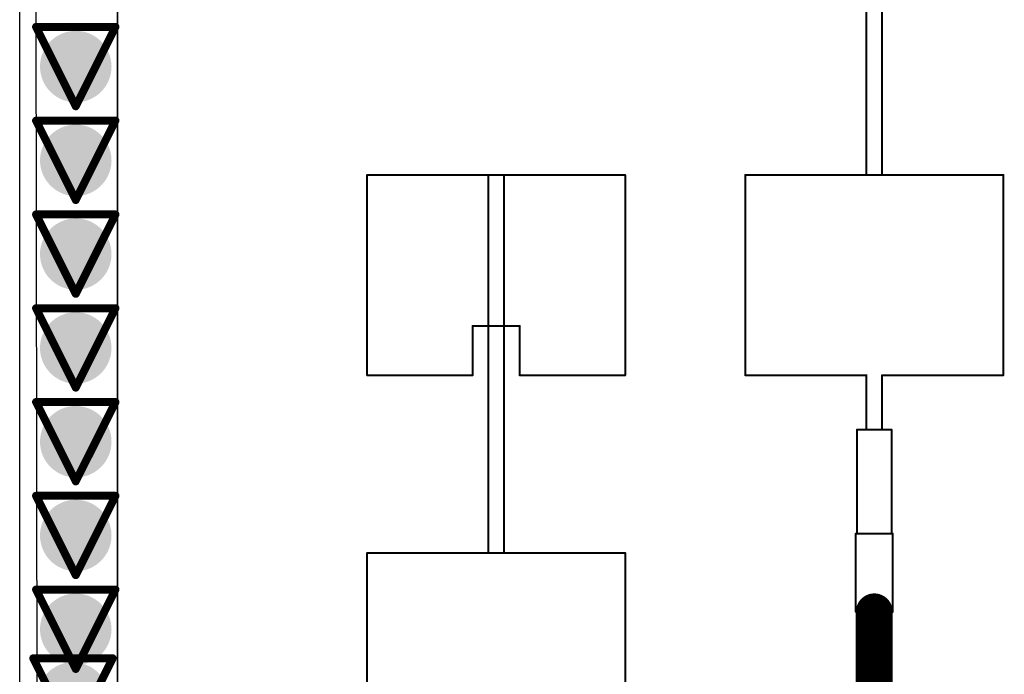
# Model space of a CAD drawing. Header units: inches. Extents: x -2.3 to 12.7, y -2.8 to 6.7.
# Tile 112 of 171: x 0.012 to 0.26, y 1.259 to 1.424. Entities that reach past the tile are written whole.
import ezdxf

# ---------------------------------------------------------------- set-up
doc = ezdxf.new("R2010")
doc.units = ezdxf.units.IN
doc.header["$MEASUREMENT"] = 0
for name, color, linetype in [('Bottom Layer', 5, 'Continuous'), ('Bottom Solder', 6, 'Continuous'), ('Drill Drawing', 1, 'Continuous'), ('L2_GND1', 16, 'Continuous'), ('L3_PWR1', 130, 'Continuous'), ('RX', 56, 'Continuous'), ('Top Layer', 1, 'Continuous'), ('Via Holes', 16, 'Continuous')]:
    doc.layers.add(name, color=color, linetype=linetype)

msp = doc.modelspace()

# ---------------------------------------------------------------- hatches: boundary and pattern name
at = {"layer": 'Bottom Layer'}
h = msp.add_hatch(color=5, dxfattribs=at)
edge = h.paths.add_edge_path()
edge.add_arc((0.02635, 1.41191), 0.009, 0, 360)
h = msp.add_hatch(color=5, dxfattribs=at)
edge = h.paths.add_edge_path()
edge.add_arc((0.02635, 1.38829), 0.009, 0, 360)
h = msp.add_hatch(color=5, dxfattribs=at)
edge = h.paths.add_edge_path()
edge.add_arc((0.02635, 1.36467), 0.009, 0, 360)
h = msp.add_hatch(color=5, dxfattribs=at)
edge = h.paths.add_edge_path()
edge.add_arc((0.02635, 1.34104), 0.009, 0, 360)
h = msp.add_hatch(color=5, dxfattribs=at)
edge = h.paths.add_edge_path()
edge.add_arc((0.02635, 1.31742), 0.009, 0, 360)
h = msp.add_hatch(color=5, dxfattribs=at)
edge = h.paths.add_edge_path()
edge.add_arc((0.02635, 1.2938), 0.009, 0, 360)
h = msp.add_hatch(color=5, dxfattribs=at)
edge = h.paths.add_edge_path()
edge.add_arc((0.02635, 1.27018), 0.009, 0, 360)
h = msp.add_hatch(color=5, dxfattribs=at)
edge = h.paths.add_edge_path()
edge.add_arc((0.02565, 1.25287), 0.009, 0, 360)
at = {"layer": 'L2_GND1'}
h = msp.add_hatch(color=16, dxfattribs=at)
edge = h.paths.add_edge_path()
edge.add_arc((0.02635, 1.41191), 0.009, 0, 360)
h = msp.add_hatch(color=16, dxfattribs=at)
edge = h.paths.add_edge_path()
edge.add_arc((0.02635, 1.38829), 0.009, 0, 360)
h = msp.add_hatch(color=16, dxfattribs=at)
edge = h.paths.add_edge_path()
edge.add_arc((0.02635, 1.36467), 0.009, 0, 360)
h = msp.add_hatch(color=16, dxfattribs=at)
edge = h.paths.add_edge_path()
edge.add_arc((0.02635, 1.34104), 0.009, 0, 360)
h = msp.add_hatch(color=16, dxfattribs=at)
edge = h.paths.add_edge_path()
edge.add_arc((0.02635, 1.31742), 0.009, 0, 360)
h = msp.add_hatch(color=16, dxfattribs=at)
edge = h.paths.add_edge_path()
edge.add_arc((0.02635, 1.2938), 0.009, 0, 360)
h = msp.add_hatch(color=16, dxfattribs=at)
edge = h.paths.add_edge_path()
edge.add_arc((0.02635, 1.27018), 0.009, 0, 360)
h = msp.add_hatch(color=16, dxfattribs=at)
edge = h.paths.add_edge_path()
edge.add_arc((0.02565, 1.25287), 0.009, 0, 360)
at = {"layer": 'L3_PWR1'}
h = msp.add_hatch(color=130, dxfattribs=at)
edge = h.paths.add_edge_path()
edge.add_arc((0.02635, 1.41191), 0.009, 0, 360)
h = msp.add_hatch(color=130, dxfattribs=at)
edge = h.paths.add_edge_path()
edge.add_arc((0.02635, 1.38829), 0.009, 0, 360)
h = msp.add_hatch(color=130, dxfattribs=at)
edge = h.paths.add_edge_path()
edge.add_arc((0.02635, 1.36467), 0.009, 0, 360)
h = msp.add_hatch(color=130, dxfattribs=at)
edge = h.paths.add_edge_path()
edge.add_arc((0.02635, 1.34104), 0.009, 0, 360)
h = msp.add_hatch(color=130, dxfattribs=at)
edge = h.paths.add_edge_path()
edge.add_arc((0.02635, 1.31742), 0.009, 0, 360)
h = msp.add_hatch(color=130, dxfattribs=at)
edge = h.paths.add_edge_path()
edge.add_arc((0.02635, 1.2938), 0.009, 0, 360)
h = msp.add_hatch(color=130, dxfattribs=at)
edge = h.paths.add_edge_path()
edge.add_arc((0.02635, 1.27018), 0.009, 0, 360)
h = msp.add_hatch(color=130, dxfattribs=at)
edge = h.paths.add_edge_path()
edge.add_arc((0.02565, 1.25287), 0.009, 0, 360)
at = {"layer": 'Top Layer'}
h = msp.add_hatch(color=1, dxfattribs=at)
edge = h.paths.add_edge_path()
edge.add_arc((0.02635, 1.41191), 0.009, 0, 360)
h = msp.add_hatch(color=1, dxfattribs=at)
edge = h.paths.add_edge_path()
edge.add_arc((0.02635, 1.38829), 0.009, 0, 360)
h = msp.add_hatch(color=1, dxfattribs=at)
edge = h.paths.add_edge_path()
edge.add_arc((0.02635, 1.36467), 0.009, 0, 360)
h = msp.add_hatch(color=1, dxfattribs=at)
edge = h.paths.add_edge_path()
edge.add_arc((0.02635, 1.34104), 0.009, 0, 360)
h = msp.add_hatch(color=1, dxfattribs=at)
edge = h.paths.add_edge_path()
edge.add_arc((0.02635, 1.31742), 0.009, 0, 360)
h = msp.add_hatch(color=1, dxfattribs=at)
edge = h.paths.add_edge_path()
edge.add_arc((0.02635, 1.2938), 0.009, 0, 360)
h = msp.add_hatch(color=1, dxfattribs=at)
edge = h.paths.add_edge_path()
edge.add_arc((0.02635, 1.27018), 0.009, 0, 360)
h = msp.add_hatch(color=1, dxfattribs=at)
edge = h.paths.add_edge_path()
edge.add_arc((0.02565, 1.25287), 0.009, 0, 360)
at = {"layer": 'Via Holes'}
h = msp.add_hatch(color=7, dxfattribs=at)
edge = h.paths.add_edge_path()
edge.add_arc((0.02635, 1.41191), 0.004, 0, 360)
h = msp.add_hatch(color=7, dxfattribs=at)
edge = h.paths.add_edge_path()
edge.add_arc((0.02635, 1.38829), 0.004, 0, 360)
h = msp.add_hatch(color=7, dxfattribs=at)
edge = h.paths.add_edge_path()
edge.add_arc((0.02635, 1.36467), 0.004, 0, 360)
h = msp.add_hatch(color=7, dxfattribs=at)
edge = h.paths.add_edge_path()
edge.add_arc((0.02635, 1.34104), 0.004, 0, 360)
h = msp.add_hatch(color=7, dxfattribs=at)
edge = h.paths.add_edge_path()
edge.add_arc((0.02635, 1.31742), 0.004, 0, 360)
h = msp.add_hatch(color=7, dxfattribs=at)
edge = h.paths.add_edge_path()
edge.add_arc((0.02635, 1.2938), 0.004, 0, 360)
h = msp.add_hatch(color=7, dxfattribs=at)
edge = h.paths.add_edge_path()
edge.add_arc((0.02635, 1.27018), 0.004, 0, 360)

# ---------------------------------------------------------------- linework, layer by layer
at = {"layer": 'Bottom Layer'}
msp.add_line((0.01224, 1.08293), (0.01224, 1.62051), dxfattribs=at)
at = {"layer": 'Bottom Solder'}
for p, q in [((0.01597, 1.6329), (0.01685, 1.07715)), ((0.01224, 1.08191), (0.01224, 1.62051))]:
    msp.add_line(p, q, dxfattribs=at)
at = {"layer": 'Drill Drawing'}
for points in [[(0.01635, 1.42191, 0.002, 0.002, 0), (0.03635, 1.42191, 0.002, 0.002, 0)], [(0.01635, 1.42191, 0.002, 0.002, 0), (0.02635, 1.40191, 0.002, 0.002, 0)], [(0.02635, 1.40191, 0.002, 0.002, 0), (0.03635, 1.42191, 0.002, 0.002, 0)], [(0.01635, 1.39829, 0.002, 0.002, 0), (0.03635, 1.39829, 0.002, 0.002, 0)], [(0.01635, 1.39829, 0.002, 0.002, 0), (0.02635, 1.37829, 0.002, 0.002, 0)], [(0.02635, 1.37829, 0.002, 0.002, 0), (0.03635, 1.39829, 0.002, 0.002, 0)], [(0.01635, 1.37467, 0.002, 0.002, 0), (0.03635, 1.37467, 0.002, 0.002, 0)], [(0.01635, 1.37467, 0.002, 0.002, 0), (0.02635, 1.35467, 0.002, 0.002, 0)], [(0.02635, 1.35467, 0.002, 0.002, 0), (0.03635, 1.37467, 0.002, 0.002, 0)], [(0.01635, 1.35104, 0.002, 0.002, 0), (0.03635, 1.35104, 0.002, 0.002, 0)], [(0.01635, 1.35104, 0.002, 0.002, 0), (0.02635, 1.33104, 0.002, 0.002, 0)], [(0.02635, 1.33104, 0.002, 0.002, 0), (0.03635, 1.35104, 0.002, 0.002, 0)], [(0.01635, 1.32742, 0.002, 0.002, 0), (0.03635, 1.32742, 0.002, 0.002, 0)], [(0.01635, 1.32742, 0.002, 0.002, 0), (0.02635, 1.30742, 0.002, 0.002, 0)], [(0.02635, 1.30742, 0.002, 0.002, 0), (0.03635, 1.32742, 0.002, 0.002, 0)], [(0.01635, 1.3038, 0.002, 0.002, 0), (0.03635, 1.3038, 0.002, 0.002, 0)], [(0.01635, 1.3038, 0.002, 0.002, 0), (0.02635, 1.2838, 0.002, 0.002, 0)], [(0.02635, 1.2838, 0.002, 0.002, 0), (0.03635, 1.3038, 0.002, 0.002, 0)], [(0.01635, 1.28018, 0.002, 0.002, 0), (0.03635, 1.28018, 0.002, 0.002, 0)], [(0.01635, 1.28018, 0.002, 0.002, 0), (0.02635, 1.26018, 0.002, 0.002, 0)], [(0.02635, 1.26018, 0.002, 0.002, 0), (0.03635, 1.28018, 0.002, 0.002, 0)], [(0.01565, 1.26287, 0.002, 0.002, 0), (0.03565, 1.26287, 0.002, 0.002, 0)], [(0.01565, 1.26287, 0.002, 0.002, 0), (0.02565, 1.24287, 0.002, 0.002, 0)], [(0.02565, 1.24287, 0.002, 0.002, 0), (0.03565, 1.26287, 0.002, 0.002, 0)]]:
    msp.add_lwpolyline(points, format="xyseb", dxfattribs=at)
for points in [[(0.01585, 1.42191, 0.001, 0.001, 1), (0.01685, 1.42191, 0.001, 0.001, 1)], [(0.01585, 1.42191, 0.001, 0.001, 1), (0.01685, 1.42191, 0.001, 0.001, 1)], [(0.03585, 1.42191, 0.001, 0.001, 1), (0.03685, 1.42191, 0.001, 0.001, 1)], [(0.03585, 1.42191, 0.001, 0.001, 1), (0.03685, 1.42191, 0.001, 0.001, 1)], [(0.02585, 1.40191, 0.001, 0.001, 1), (0.02685, 1.40191, 0.001, 0.001, 1)], [(0.02585, 1.40191, 0.001, 0.001, 1), (0.02685, 1.40191, 0.001, 0.001, 1)], [(0.01585, 1.39829, 0.001, 0.001, 1), (0.01685, 1.39829, 0.001, 0.001, 1)], [(0.01585, 1.39829, 0.001, 0.001, 1), (0.01685, 1.39829, 0.001, 0.001, 1)], [(0.03585, 1.39829, 0.001, 0.001, 1), (0.03685, 1.39829, 0.001, 0.001, 1)], [(0.03585, 1.39829, 0.001, 0.001, 1), (0.03685, 1.39829, 0.001, 0.001, 1)], [(0.02585, 1.37829, 0.001, 0.001, 1), (0.02685, 1.37829, 0.001, 0.001, 1)], [(0.02585, 1.37829, 0.001, 0.001, 1), (0.02685, 1.37829, 0.001, 0.001, 1)], [(0.01585, 1.37467, 0.001, 0.001, 1), (0.01685, 1.37467, 0.001, 0.001, 1)], [(0.01585, 1.37467, 0.001, 0.001, 1), (0.01685, 1.37467, 0.001, 0.001, 1)], [(0.03585, 1.37467, 0.001, 0.001, 1), (0.03685, 1.37467, 0.001, 0.001, 1)], [(0.03585, 1.37467, 0.001, 0.001, 1), (0.03685, 1.37467, 0.001, 0.001, 1)], [(0.02585, 1.35467, 0.001, 0.001, 1), (0.02685, 1.35467, 0.001, 0.001, 1)], [(0.02585, 1.35467, 0.001, 0.001, 1), (0.02685, 1.35467, 0.001, 0.001, 1)], [(0.01585, 1.35104, 0.001, 0.001, 1), (0.01685, 1.35104, 0.001, 0.001, 1)], [(0.01585, 1.35104, 0.001, 0.001, 1), (0.01685, 1.35104, 0.001, 0.001, 1)], [(0.03585, 1.35104, 0.001, 0.001, 1), (0.03685, 1.35104, 0.001, 0.001, 1)], [(0.03585, 1.35104, 0.001, 0.001, 1), (0.03685, 1.35104, 0.001, 0.001, 1)], [(0.02585, 1.33104, 0.001, 0.001, 1), (0.02685, 1.33104, 0.001, 0.001, 1)], [(0.02585, 1.33104, 0.001, 0.001, 1), (0.02685, 1.33104, 0.001, 0.001, 1)], [(0.01585, 1.32742, 0.001, 0.001, 1), (0.01685, 1.32742, 0.001, 0.001, 1)], [(0.01585, 1.32742, 0.001, 0.001, 1), (0.01685, 1.32742, 0.001, 0.001, 1)], [(0.03585, 1.32742, 0.001, 0.001, 1), (0.03685, 1.32742, 0.001, 0.001, 1)], [(0.03585, 1.32742, 0.001, 0.001, 1), (0.03685, 1.32742, 0.001, 0.001, 1)], [(0.02585, 1.30742, 0.001, 0.001, 1), (0.02685, 1.30742, 0.001, 0.001, 1)], [(0.02585, 1.30742, 0.001, 0.001, 1), (0.02685, 1.30742, 0.001, 0.001, 1)], [(0.01585, 1.3038, 0.001, 0.001, 1), (0.01685, 1.3038, 0.001, 0.001, 1)], [(0.01585, 1.3038, 0.001, 0.001, 1), (0.01685, 1.3038, 0.001, 0.001, 1)], [(0.03585, 1.3038, 0.001, 0.001, 1), (0.03685, 1.3038, 0.001, 0.001, 1)], [(0.03585, 1.3038, 0.001, 0.001, 1), (0.03685, 1.3038, 0.001, 0.001, 1)], [(0.02585, 1.2838, 0.001, 0.001, 1), (0.02685, 1.2838, 0.001, 0.001, 1)], [(0.02585, 1.2838, 0.001, 0.001, 1), (0.02685, 1.2838, 0.001, 0.001, 1)], [(0.01585, 1.28018, 0.001, 0.001, 1), (0.01685, 1.28018, 0.001, 0.001, 1)], [(0.01585, 1.28018, 0.001, 0.001, 1), (0.01685, 1.28018, 0.001, 0.001, 1)], [(0.03585, 1.28018, 0.001, 0.001, 1), (0.03685, 1.28018, 0.001, 0.001, 1)], [(0.03585, 1.28018, 0.001, 0.001, 1), (0.03685, 1.28018, 0.001, 0.001, 1)], [(0.01515, 1.26287, 0.001, 0.001, 1), (0.01615, 1.26287, 0.001, 0.001, 1)], [(0.01515, 1.26287, 0.001, 0.001, 1), (0.01615, 1.26287, 0.001, 0.001, 1)], [(0.03515, 1.26287, 0.001, 0.001, 1), (0.03615, 1.26287, 0.001, 0.001, 1)], [(0.03515, 1.26287, 0.001, 0.001, 1), (0.03615, 1.26287, 0.001, 0.001, 1)], [(0.02585, 1.26018, 0.001, 0.001, 1), (0.02685, 1.26018, 0.001, 0.001, 1)], [(0.02585, 1.26018, 0.001, 0.001, 1), (0.02685, 1.26018, 0.001, 0.001, 1)]]:
    msp.add_lwpolyline(points, format="xyseb", close=True, dxfattribs=at)
at = {"layer": 'L2_GND1'}
msp.add_line((0.01224, 0.75417), (0.01224, 1.62051), dxfattribs=at)
at = {"layer": 'L3_PWR1'}
msp.add_line((0.01224, 1.04217), (0.01224, 1.62051), dxfattribs=at)
at = {"layer": 'RX'}
for points in [[(0.22539, 1.3846, 0.0005, 0.0005, 0), (0.22539, 1.47979, 0.0005, 0.0005, 0)], [(0.22933, 1.3846, 0.0005, 0.0005, 0), (0.22933, 1.47979, 0.0005, 0.0005, 0)], [(0.0997, 1.38459, 0.0005, 0.0005, 0), (0.16466, 1.38459, 0.0005, 0.0005, 0)], [(0.0997, 1.33416, 0.0005, 0.0005, 0), (0.0997, 1.38459, 0.0005, 0.0005, 0)], [(0.13021, 1.38459, 0.0005, 0.0005, 0), (0.13414, 1.38459, 0.0005, 0.0005, 0)], [(0.13021, 1.2894, 0.0005, 0.0005, 0), (0.13021, 1.38459, 0.0005, 0.0005, 0)], [(0.13414, 1.2894, 0.0005, 0.0005, 0), (0.13414, 1.38459, 0.0005, 0.0005, 0)], [(0.16466, 1.33416, 0.0005, 0.0005, 0), (0.16466, 1.38459, 0.0005, 0.0005, 0)], [(0.19488, 1.33417, 0.0005, 0.0005, 0), (0.19488, 1.3846, 0.0005, 0.0005, 0)], [(0.19488, 1.3846, 0.0005, 0.0005, 0), (0.25984, 1.3846, 0.0005, 0.0005, 0)], [(0.22539, 1.3846, 0.0005, 0.0005, 0), (0.22933, 1.3846, 0.0005, 0.0005, 0)], [(0.25984, 1.33417, 0.0005, 0.0005, 0), (0.25984, 1.3846, 0.0005, 0.0005, 0)], [(0.12627, 1.33416, 0.0005, 0.0005, 0), (0.12627, 1.3466, 0.0005, 0.0005, 0)], [(0.12627, 1.3466, 0.0005, 0.0005, 0), (0.13808, 1.3466, 0.0005, 0.0005, 0)], [(0.13808, 1.33416, 0.0005, 0.0005, 0), (0.13808, 1.3466, 0.0005, 0.0005, 0)], [(0.0997, 1.33416, 0.0005, 0.0005, 0), (0.12627, 1.33416, 0.0005, 0.0005, 0)], [(0.13808, 1.33416, 0.0005, 0.0005, 0), (0.16466, 1.33416, 0.0005, 0.0005, 0)], [(0.19488, 1.33417, 0.0005, 0.0005, 0), (0.22539, 1.33417, 0.0005, 0.0005, 0)], [(0.22539, 1.32043, 0.0005, 0.0005, 0), (0.22539, 1.33417, 0.0005, 0.0005, 0)], [(0.22933, 1.33417, 0.0005, 0.0005, 0), (0.25984, 1.33417, 0.0005, 0.0005, 0)], [(0.22933, 1.32043, 0.0005, 0.0005, 0), (0.22933, 1.33417, 0.0005, 0.0005, 0)], [(0.22299, 1.29425, 0.0005, 0.0005, 0), (0.22299, 1.32043, 0.0005, 0.0005, 0)], [(0.22299, 1.32043, 0.0005, 0.0005, 0), (0.23173, 1.32043, 0.0005, 0.0005, 0)], [(0.22539, 1.32043, 0.0005, 0.0005, 0), (0.22933, 1.32043, 0.0005, 0.0005, 0)], [(0.23173, 1.29425, 0.0005, 0.0005, 0), (0.23173, 1.32043, 0.0005, 0.0005, 0)], [(0.22271, 1.27456, 0.0005, 0.0005, 0), (0.22271, 1.29425, 0.0005, 0.0005, 0)], [(0.22271, 1.29425, 0.0005, 0.0005, 0), (0.23201, 1.29425, 0.0005, 0.0005, 0)], [(0.22299, 1.29425, 0.0005, 0.0005, 0), (0.23173, 1.29425, 0.0005, 0.0005, 0)], [(0.23201, 1.27456, 0.0005, 0.0005, 0), (0.23201, 1.29425, 0.0005, 0.0005, 0)], [(0.0997, 1.2894, 0.0005, 0.0005, 0), (0.16466, 1.2894, 0.0005, 0.0005, 0)], [(0.0997, 1.23897, 0.0005, 0.0005, 0), (0.0997, 1.2894, 0.0005, 0.0005, 0)], [(0.13021, 1.2894, 0.0005, 0.0005, 0), (0.13414, 1.2894, 0.0005, 0.0005, 0)], [(0.16466, 1.23897, 0.0005, 0.0005, 0), (0.16466, 1.2894, 0.0005, 0.0005, 0)], [(0.22271, 1.27456, 0.0005, 0.0005, 0), (0.23201, 1.27456, 0.0005, 0.0005, 0)]]:
    msp.add_lwpolyline(points, format="xyseb", dxfattribs=at)
for points in [[(0.09957, 1.38459, 0.00025, 0.00025, 1), (0.09982, 1.38459, 0.00025, 0.00025, 1)], [(0.09957, 1.38459, 0.00025, 0.00025, 1), (0.09982, 1.38459, 0.00025, 0.00025, 1)], [(0.13008, 1.38459, 0.00025, 0.00025, 1), (0.13033, 1.38459, 0.00025, 0.00025, 1)], [(0.13008, 1.38459, 0.00025, 0.00025, 1), (0.13033, 1.38459, 0.00025, 0.00025, 1)], [(0.13402, 1.38459, 0.00025, 0.00025, 1), (0.13427, 1.38459, 0.00025, 0.00025, 1)], [(0.13402, 1.38459, 0.00025, 0.00025, 1), (0.13427, 1.38459, 0.00025, 0.00025, 1)], [(0.16453, 1.38459, 0.00025, 0.00025, 1), (0.16478, 1.38459, 0.00025, 0.00025, 1)], [(0.16453, 1.38459, 0.00025, 0.00025, 1), (0.16478, 1.38459, 0.00025, 0.00025, 1)], [(0.19475, 1.3846, 0.00025, 0.00025, 1), (0.195, 1.3846, 0.00025, 0.00025, 1)], [(0.19475, 1.3846, 0.00025, 0.00025, 1), (0.195, 1.3846, 0.00025, 0.00025, 1)], [(0.22527, 1.3846, 0.00025, 0.00025, 1), (0.22552, 1.3846, 0.00025, 0.00025, 1)], [(0.22527, 1.3846, 0.00025, 0.00025, 1), (0.22552, 1.3846, 0.00025, 0.00025, 1)], [(0.2292, 1.3846, 0.00025, 0.00025, 1), (0.22945, 1.3846, 0.00025, 0.00025, 1)], [(0.2292, 1.3846, 0.00025, 0.00025, 1), (0.22945, 1.3846, 0.00025, 0.00025, 1)], [(0.25971, 1.3846, 0.00025, 0.00025, 1), (0.25997, 1.3846, 0.00025, 0.00025, 1)], [(0.25971, 1.3846, 0.00025, 0.00025, 1), (0.25997, 1.3846, 0.00025, 0.00025, 1)], [(0.12614, 1.3466, 0.00025, 0.00025, 1), (0.12639, 1.3466, 0.00025, 0.00025, 1)], [(0.12614, 1.3466, 0.00025, 0.00025, 1), (0.12639, 1.3466, 0.00025, 0.00025, 1)], [(0.13796, 1.3466, 0.00025, 0.00025, 1), (0.13821, 1.3466, 0.00025, 0.00025, 1)], [(0.13796, 1.3466, 0.00025, 0.00025, 1), (0.13821, 1.3466, 0.00025, 0.00025, 1)], [(0.09957, 1.33416, 0.00025, 0.00025, 1), (0.09982, 1.33416, 0.00025, 0.00025, 1)], [(0.09957, 1.33416, 0.00025, 0.00025, 1), (0.09982, 1.33416, 0.00025, 0.00025, 1)], [(0.12614, 1.33416, 0.00025, 0.00025, 1), (0.12639, 1.33416, 0.00025, 0.00025, 1)], [(0.12614, 1.33416, 0.00025, 0.00025, 1), (0.12639, 1.33416, 0.00025, 0.00025, 1)], [(0.13796, 1.33416, 0.00025, 0.00025, 1), (0.13821, 1.33416, 0.00025, 0.00025, 1)], [(0.13796, 1.33416, 0.00025, 0.00025, 1), (0.13821, 1.33416, 0.00025, 0.00025, 1)], [(0.16453, 1.33416, 0.00025, 0.00025, 1), (0.16478, 1.33416, 0.00025, 0.00025, 1)], [(0.16453, 1.33416, 0.00025, 0.00025, 1), (0.16478, 1.33416, 0.00025, 0.00025, 1)], [(0.19475, 1.33417, 0.00025, 0.00025, 1), (0.195, 1.33417, 0.00025, 0.00025, 1)], [(0.19475, 1.33417, 0.00025, 0.00025, 1), (0.195, 1.33417, 0.00025, 0.00025, 1)], [(0.22527, 1.33417, 0.00025, 0.00025, 1), (0.22552, 1.33417, 0.00025, 0.00025, 1)], [(0.22527, 1.33417, 0.00025, 0.00025, 1), (0.22552, 1.33417, 0.00025, 0.00025, 1)], [(0.2292, 1.33417, 0.00025, 0.00025, 1), (0.22945, 1.33417, 0.00025, 0.00025, 1)], [(0.2292, 1.33417, 0.00025, 0.00025, 1), (0.22945, 1.33417, 0.00025, 0.00025, 1)], [(0.25971, 1.33417, 0.00025, 0.00025, 1), (0.25997, 1.33417, 0.00025, 0.00025, 1)], [(0.25971, 1.33417, 0.00025, 0.00025, 1), (0.25997, 1.33417, 0.00025, 0.00025, 1)], [(0.22286, 1.32043, 0.00025, 0.00025, 1), (0.22311, 1.32043, 0.00025, 0.00025, 1)], [(0.22286, 1.32043, 0.00025, 0.00025, 1), (0.22311, 1.32043, 0.00025, 0.00025, 1)], [(0.22527, 1.32043, 0.00025, 0.00025, 1), (0.22552, 1.32043, 0.00025, 0.00025, 1)], [(0.22527, 1.32043, 0.00025, 0.00025, 1), (0.22552, 1.32043, 0.00025, 0.00025, 1)], [(0.2292, 1.32043, 0.00025, 0.00025, 1), (0.22945, 1.32043, 0.00025, 0.00025, 1)], [(0.2292, 1.32043, 0.00025, 0.00025, 1), (0.22945, 1.32043, 0.00025, 0.00025, 1)], [(0.23161, 1.32043, 0.00025, 0.00025, 1), (0.23186, 1.32043, 0.00025, 0.00025, 1)], [(0.23161, 1.32043, 0.00025, 0.00025, 1), (0.23186, 1.32043, 0.00025, 0.00025, 1)], [(0.22258, 1.29425, 0.00025, 0.00025, 1), (0.22283, 1.29425, 0.00025, 0.00025, 1)], [(0.22258, 1.29425, 0.00025, 0.00025, 1), (0.22283, 1.29425, 0.00025, 0.00025, 1)], [(0.22286, 1.29425, 0.00025, 0.00025, 1), (0.22311, 1.29425, 0.00025, 0.00025, 1)], [(0.22286, 1.29425, 0.00025, 0.00025, 1), (0.22311, 1.29425, 0.00025, 0.00025, 1)], [(0.23161, 1.29425, 0.00025, 0.00025, 1), (0.23186, 1.29425, 0.00025, 0.00025, 1)], [(0.23161, 1.29425, 0.00025, 0.00025, 1), (0.23186, 1.29425, 0.00025, 0.00025, 1)], [(0.23188, 1.29425, 0.00025, 0.00025, 1), (0.23213, 1.29425, 0.00025, 0.00025, 1)], [(0.23188, 1.29425, 0.00025, 0.00025, 1), (0.23213, 1.29425, 0.00025, 0.00025, 1)], [(0.09957, 1.2894, 0.00025, 0.00025, 1), (0.09982, 1.2894, 0.00025, 0.00025, 1)], [(0.09957, 1.2894, 0.00025, 0.00025, 1), (0.09982, 1.2894, 0.00025, 0.00025, 1)], [(0.13008, 1.2894, 0.00025, 0.00025, 1), (0.13033, 1.2894, 0.00025, 0.00025, 1)], [(0.13008, 1.2894, 0.00025, 0.00025, 1), (0.13033, 1.2894, 0.00025, 0.00025, 1)], [(0.13402, 1.2894, 0.00025, 0.00025, 1), (0.13427, 1.2894, 0.00025, 0.00025, 1)], [(0.13402, 1.2894, 0.00025, 0.00025, 1), (0.13427, 1.2894, 0.00025, 0.00025, 1)], [(0.16453, 1.2894, 0.00025, 0.00025, 1), (0.16478, 1.2894, 0.00025, 0.00025, 1)], [(0.16453, 1.2894, 0.00025, 0.00025, 1), (0.16478, 1.2894, 0.00025, 0.00025, 1)], [(0.22258, 1.27456, 0.00025, 0.00025, 1), (0.22283, 1.27456, 0.00025, 0.00025, 1)], [(0.22258, 1.27456, 0.00025, 0.00025, 1), (0.22283, 1.27456, 0.00025, 0.00025, 1)], [(0.23188, 1.27456, 0.00025, 0.00025, 1), (0.23213, 1.27456, 0.00025, 0.00025, 1)], [(0.23188, 1.27456, 0.00025, 0.00025, 1), (0.23213, 1.27456, 0.00025, 0.00025, 1)]]:
    msp.add_lwpolyline(points, format="xyseb", close=True, dxfattribs=at)
at = {"layer": 'Top Layer'}
for p, q in [((0.01224, 1.08407), (0.01224, 1.62051)), ((0.03685, 1.20536), (0.03685, 1.44273)), ((0.03685, 1.44273), (0.03685, 1.20536)), ((0.22539, 1.44184), (0.22539, 1.3846)), ((0.22933, 1.3846), (0.22933, 1.44184)), ((0.16466, 1.38459), (0.0997, 1.38459)), ((0.0997, 1.38459), (0.0997, 1.33416)), ((0.16466, 1.33416), (0.16466, 1.38459)), ((0.22539, 1.3846), (0.19488, 1.3846)), ((0.19488, 1.3846), (0.19488, 1.33417)), ((0.25984, 1.3846), (0.22933, 1.3846)), ((0.25984, 1.33417), (0.25984, 1.3846)), ((0.12627, 1.33416), (0.12627, 1.34664)), ((0.12627, 1.34664), (0.13021, 1.34664)), ((0.13021, 1.34664), (0.13021, 1.2894)), ((0.13414, 1.2894), (0.13414, 1.34664)), ((0.13414, 1.34664), (0.13808, 1.34664)), ((0.13808, 1.34664), (0.13808, 1.33416)), ((0.0997, 1.33416), (0.12627, 1.33416)), ((0.13808, 1.33416), (0.16466, 1.33416)), ((0.19488, 1.33417), (0.22539, 1.33417)), ((0.22539, 1.33417), (0.22539, 1.32043)), ((0.22933, 1.32043), (0.22933, 1.33417)), ((0.22933, 1.33417), (0.25984, 1.33417)), ((0.22539, 1.32043), (0.22299, 1.32043)), ((0.22299, 1.32043), (0.22299, 1.29425)), ((0.23173, 1.32043), (0.22933, 1.32043)), ((0.23173, 1.29425), (0.23173, 1.32043)), ((0.22299, 1.29425), (0.22271, 1.29425)), ((0.22271, 1.29425), (0.22271, 1.27456)), ((0.23201, 1.29425), (0.23173, 1.29425)), ((0.23201, 1.27456), (0.23201, 1.29425)), ((0.13021, 1.2894), (0.0997, 1.2894)), ((0.0997, 1.2894), (0.0997, 1.23897)), ((0.16466, 1.2894), (0.13414, 1.2894)), ((0.16466, 1.23897), (0.16466, 1.2894)), ((0.22271, 1.27456), (0.23201, 1.27456))]:
    msp.add_line(p, q, dxfattribs=at)
msp.add_lwpolyline([(0.22736, 0.96484, 0.0093, 0.0093, 0), (0.22736, 1.27456, 0.0093, 0.0093, 0)], format="xyseb", dxfattribs=at)
msp.add_lwpolyline([(0.22504, 1.27456, 0.00465, 0.00465, 1), (0.22969, 1.27456, 0.00465, 0.00465, 1)], format="xyseb", close=True, dxfattribs=at)

doc.saveas('drawing.dxf')
